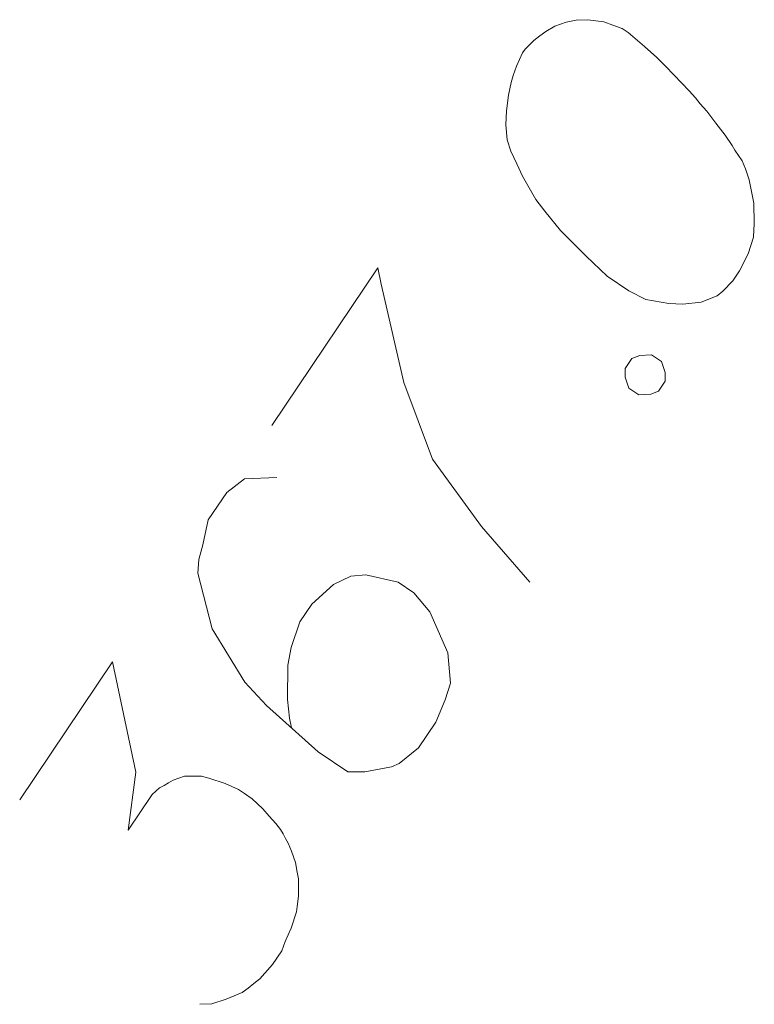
# Model space of a CAD drawing. Header units: millimetres. Extents: x 460 to 2266, y 622 to 2169.
# Tile 26 of 95: x 1998.95 to 2000.78, y 1887.65 to 1890.09. Entities that reach past the tile are written whole.
import ezdxf

# ---------------------------------------------------------------- set-up
doc = ezdxf.new("R2010")
doc.units = ezdxf.units.MM
doc.layers.add('#skartowane', color=7, linetype='Continuous', lineweight=18)

msp = doc.modelspace()

# ---------------------------------------------------------------- linework, layer by layer
at = {"layer": '#skartowane', "color": 7, "linetype": 'Continuous', "lineweight": 18, "flags": 128}
for points in [[(2000.208, 1890.0194), (2000.2014, 1890.0096), (2000.1865, 1889.9769), (2000.1782, 1889.954), (2000.1733, 1889.936), (2000.1665, 1889.9049), (2000.1614, 1889.8656), (2000.1597, 1889.8313), (2000.1627, 1889.7935), (2000.1725, 1889.7657), (2000.187, 1889.7345), (2000.2016, 1889.7033), (2000.2211, 1889.6688), (2000.2341, 1889.6458), (2000.2569, 1889.6162), (2000.296, 1889.5686), (2000.3595, 1889.5044), (2000.4117, 1889.455), (2000.4656, 1889.4187), (2000.5081, 1889.3972), (2000.5653, 1889.3871), (2000.5997, 1889.3853), (2000.6456, 1889.39), (2000.685, 1889.4062), (2000.6997, 1889.4176), (2000.7245, 1889.4436), (2000.741, 1889.4682), (2000.7624, 1889.5107), (2000.7757, 1889.5515), (2000.7776, 1889.5859), (2000.7761, 1889.6367), (2000.7714, 1889.6613), (2000.765, 1889.6941), (2000.7553, 1889.7219), (2000.7471, 1889.7416), (2000.7293, 1889.7679), (2000.7228, 1889.7794), (2000.7049, 1889.8057), (2000.6821, 1889.8353), (2000.6593, 1889.8649), (2000.643, 1889.883), (2000.6317, 1889.8978), (2000.6154, 1889.9158), (2000.5778, 1889.9554), (2000.5567, 1889.9768), (2000.5355, 1889.9981), (2000.5045, 1890.0261), (2000.4637, 1890.0607), (2000.449, 1890.0706), (2000.4262, 1890.0789), (2000.4033, 1890.0872), (2000.364, 1890.0923), (2000.3345, 1890.0908), (2000.3099, 1890.0861), (2000.282, 1890.0764), (2000.259, 1890.0634), (2000.2442, 1890.052), (2000.2295, 1890.0406), (2000.208, 1890.0194)], [(1999.5779, 1889.084), (1999.8418, 1889.4758), (1999.8499, 1889.4348), (1999.906, 1889.1905), (1999.9771, 1889.0002), (2000.0992, 1888.8325), (2000.2197, 1888.6943)], [(2000.4564, 1889.2255), (2000.4729, 1889.25), (2000.4926, 1889.2581), (2000.5221, 1889.2596), (2000.5466, 1889.2431), (2000.5563, 1889.2151), (2000.5562, 1889.1939), (2000.5397, 1889.1694), (2000.52, 1889.1613), (2000.4905, 1889.1598), (2000.466, 1889.1763), (2000.4563, 1889.2042), (2000.4564, 1889.2255)], [(1999.5904, 1888.9546), (1999.5102, 1888.9516), (1999.4658, 1888.9175), (1999.4196, 1888.849), (1999.4062, 1888.7868), (1999.3962, 1888.7508), (1999.3944, 1888.7164), (1999.4298, 1888.5786), (1999.511, 1888.4456), (1999.5647, 1888.388), (1999.6936, 1888.2727), (1999.767, 1888.2232), (1999.8096, 1888.223), (1999.8752, 1888.2358), (1999.8949, 1888.244), (1999.9426, 1888.283), (1999.9855, 1888.3466), (2000.0087, 1888.4022), (2000.022, 1888.4431), (2000.0158, 1888.5185), (1999.9705, 1888.6203), (1999.9314, 1888.6679), (1999.8922, 1888.6943), (1999.812, 1888.7128), (1999.7744, 1888.7097), (1999.7316, 1888.6885), (1999.6773, 1888.6397), (1999.6477, 1888.5956), (1999.6261, 1888.5318), (1999.6177, 1888.4877), (1999.6173, 1888.4025), (1999.622, 1888.3566), (1999.6267, 1888.332)], [(1998.9511, 1888.1535), (1999.182, 1888.4963), (1999.2397, 1888.2225), (1999.221, 1888.0784), (1999.2804, 1888.1666), (1999.2984, 1888.1829), (1999.31, 1888.1894), (1999.3214, 1888.1959), (1999.333, 1888.2024), (1999.3608, 1888.2121), (1999.3821, 1888.212), (1999.4034, 1888.2119), (1999.4215, 1888.2069), (1999.4623, 1888.1936), (1999.495, 1888.1787), (1999.5097, 1888.1688), (1999.5293, 1888.1556), (1999.5554, 1888.1309), (1999.5717, 1888.1128), (1999.588, 1888.0947), (1999.5993, 1888.0799), (1999.6058, 1888.0685), (1999.6123, 1888.0569), (1999.6188, 1888.0455), (1999.6269, 1888.0258), (1999.6366, 1887.9978), (1999.6414, 1887.9733), (1999.6446, 1887.9569), (1999.6445, 1887.9356), (1999.6444, 1887.9143), (1999.641, 1887.8881), (1999.6393, 1887.875), (1999.626, 1887.8341), (1999.6111, 1887.8014), (1999.6028, 1887.7785), (1999.5797, 1887.7443), (1999.5484, 1887.7084), (1999.5336, 1887.697), (1999.5188, 1887.6856), (1999.504, 1887.6742), (1999.4844, 1887.6661), (1999.4646, 1887.658), (1999.4286, 1887.6467), (1999.3991, 1887.6452)]]:
    msp.add_lwpolyline(points, dxfattribs=at)

doc.saveas('drawing.dxf')
